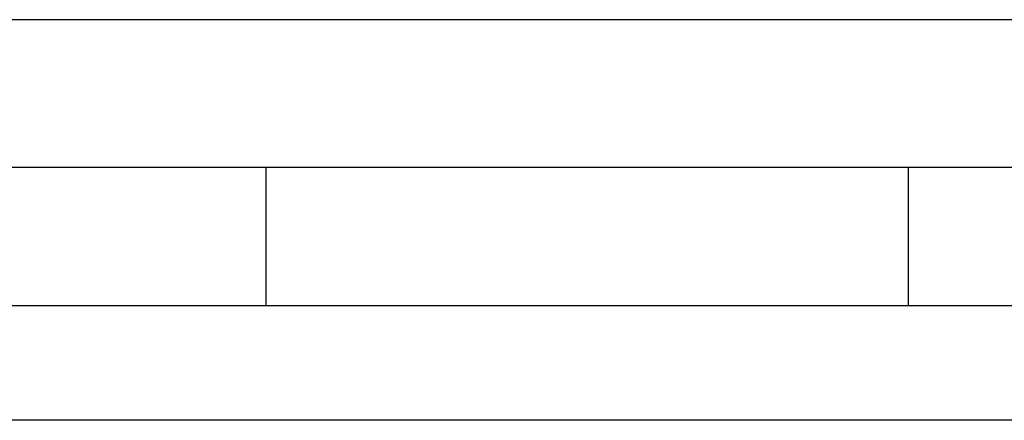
# Model space of a CAD drawing. Header units: millimetres. Extents: x 0 to 419, y 0 to 324.
# Tile 2 of 4: x 138 to 219, y 0 to 33. Entities that reach past the tile are written whole.
import ezdxf

# ---------------------------------------------------------------- set-up
doc = ezdxf.new("R2010")
doc.units = ezdxf.units.MM
doc.header["$LTSCALE"] = 0.5
doc.layers.add('TEXT', color=140, linetype='Continuous', lineweight=25)

msp = doc.modelspace()

# ---------------------------------------------------------------- linework, layer by layer
at = {"color": 7, "linetype": 'Continuous'}
msp.add_line((419.104, 0.004), (0.004, 0.004), dxfattribs=at)
at = {"layer": 'TEXT'}
for p, q in [((409.575, 33.189), (9.525, 33.189)), ((409.575, 20.955), (9.525, 20.955)), ((158.226, 20.955), (158.226, 9.525)), ((211.497, 20.955), (211.497, 9.525)), ((9.525, 9.525), (409.575, 9.525))]:
    msp.add_line(p, q, dxfattribs=at)

doc.saveas('drawing.dxf')
